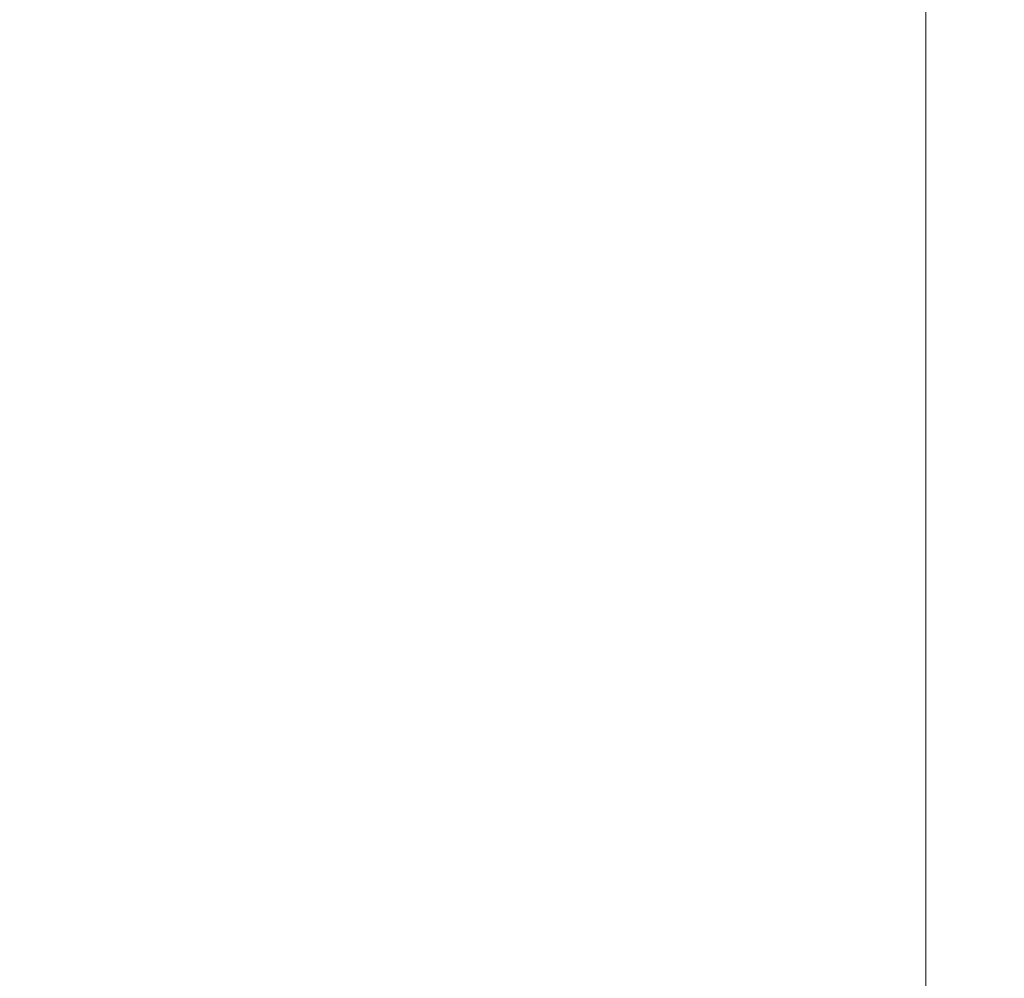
# Model space of a CAD drawing. Header units: millimetres. Extents: x -276 to 275, y -103 to 102.
# Tile 213 of 256: x 0.6497 to 0.6986, y -10.9095 to -10.8619. Entities that reach past the tile are written whole.
import ezdxf

# ---------------------------------------------------------------- set-up
doc = ezdxf.new("R2010")
doc.units = ezdxf.units.MM
doc.layers.add('G-IMPT', color=8, linetype='Continuous')

# ---------------------------------------------------------------- blocks, each defined once
blk = doc.blocks.new('QS5229_dwg-56015-View 1')
at = {"layer": 'G-IMPT', "lineweight": 9}
mesh = blk.add_polyface(dxfattribs=at)
corners = [(-1.675685, 143.000001, -10.871618), (-1.636815, 143.100586, -10.877538), (-1.587877, 143.196592, -10.884789), (-1.43454, 143.708588, -10.84137), (-1.12154, 144.14112, -10.798954), (-0.683616, 144.446606, -10.756368), (-0.168792, 144.591074, -10.713013), (0.363208, 144.558228, -10.671293), (0.856244, 144.351609, -10.627639), (1.252997, 143.99499, -10.58591), (1.510889, 143.526514, -10.542507), (1.6, 143.000001, -10.5), (1.503688, 142.45326, -10.455742), (1.225657, 141.971521, -10.41071), (0.800596, 141.614703, -10.36711), (0.278053, 141.424344, -10.321738), (-0.277091, 141.42418, -10.278339), (-0.799995, 141.614357, -10.232946), (-1.22531, 141.971113, -10.189333), (-1.503519, 142.452796, -10.144298), (-1.6, 143.000001, -10.1), (-1.565429, 143.330804, -10.073963), (-1.462662, 143.648554, -10.046778), (-1.296156, 143.938071, -10.019733), (-1.074537, 144.185485, -9.994021), (-0.805139, 144.382657, -9.967535), (-1.216354, 144.308088, -9.925749), (-1.61336, 144.181979, -9.868996), (-1.459129, 141.63218, -10.046077), (1.072657, 141.311978, -10.22254), (1.860304, 143.73435, -10.397814), (-0.370171, 144.965443, -10.573205), (-2, 143.000001, -10.75), (-0.971862, 144.352426, -9.950593)]
mesh.append_faces([[corners[k] for k in face] for face in [(33, 24, 25)]], dxfattribs={"vtx0": -1})
mesh.append_faces([[corners[k] for k in face] for face in [(24, 33, 23), (21, 26, 20), (30, 12, 29), (13, 29, 12)]], dxfattribs={"vtx0": -1, "vtx1": -1})
mesh.append_faces([[corners[k] for k in face] for face in [(26, 28, 20), (4, 31, 0)]], dxfattribs={"vtx0": -1, "vtx1": -1, "vtx2": -1})
mesh.append_faces([[corners[k] for k in face] for face in [(29, 15, 16), (29, 13, 14), (0, 3, 4), (30, 10, 11), (3, 0, 1)]], dxfattribs={"vtx0": -1, "vtx2": -1})
mesh.append_faces([[corners[k] for k in face] for face in [(2, 3, 1), (32, 0, 31)]], dxfattribs={"vtx1": -1})
mesh.append_faces([[corners[k] for k in face] for face in [(18, 19, 28), (16, 17, 28), (17, 18, 28), (14, 15, 29), (33, 26, 22), (21, 22, 26), (22, 23, 33), (19, 20, 28), (28, 29, 16), (7, 8, 31), (8, 9, 30), (6, 7, 31), (4, 5, 31), (5, 6, 31), (11, 12, 30), (9, 10, 30), (30, 31, 8)]], dxfattribs={"vtx1": -1, "vtx2": -1})
mesh.append_faces([[corners[k] for k in face] for face in [(26, 27, 28)]], dxfattribs={"vtx2": -1})
mesh = blk.add_polyface(dxfattribs=at)
corners = [(0.694712, 144.063345, -11), (0.694712, 144.063345, -9.5), (-0.57353, 144.133308, -9.5), (-0.57353, 144.133308, -11)]
mesh.append_faces([[corners[k] for k in face] for face in [(0, 1, 2, 3)]])
mesh = blk.add_polyface(dxfattribs=at)
corners = [(1.268242, 142.930038, -11), (1.268242, 142.930038, -9.5), (0.694712, 144.063345, -9.5), (0.694712, 144.063345, -11)]
mesh.append_faces([[corners[k] for k in face] for face in [(0, 1, 2, 3)]])

msp = doc.modelspace()

# ---------------------------------------------------------------- block references
at = {"layer": 'G-IMPT', "lineweight": 9, "extrusion": (0, 1, 0), "rotation": 180}
msp.add_blockref('QS5229_dwg-56015-View 1', (0, 150.121617, 0.000074), dxfattribs=at)

doc.saveas('drawing.dxf')
